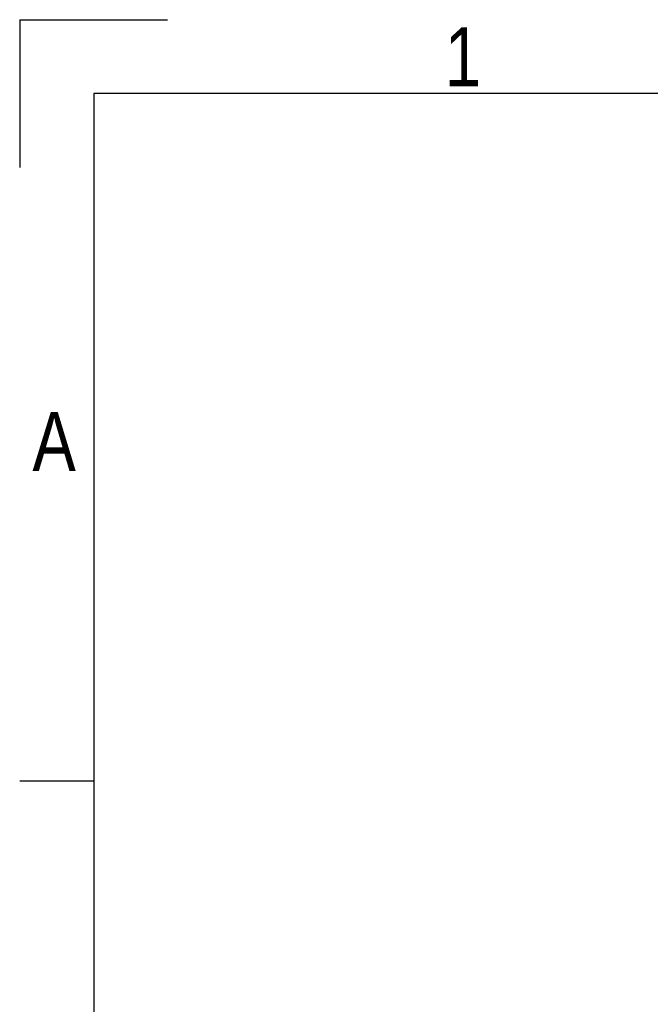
# Model space of a CAD drawing. Header units: millimetres. Extents: x 0 to 420, y 0 to 300.
# Tile 21 of 73: x 0 to 44, y 228 to 297. Entities that reach past the tile are written whole.
import ezdxf

# ---------------------------------------------------------------- set-up
doc = ezdxf.new("R2010")
doc.units = ezdxf.units.MM
doc.layers.add('CARTIGLIO', color=140, linetype='Continuous')
doc.styles.add('SLDTEXTSTYLE2', font='TXT', dxfattribs={"width": 0.821468})

msp = doc.modelspace()

# ---------------------------------------------------------------- linework, layer by layer
at = {"layer": 'CARTIGLIO', "linetype": 'Continuous'}
for p, q in [((0.0059, 296.9968), (0.0059, 286.6484)), ((0.0059, 296.9968), (10.3543, 296.9968)), ((414.8274, 291.8226), (5.1801, 291.8226)), ((5.1801, 291.8226), (5.1801, 5.171)), ((5.1801, 243.7024), (0.0059, 243.7024))]:
    msp.add_line(p, q, dxfattribs=at)

# ---------------------------------------------------------------- texts
at = {"layer": 'CARTIGLIO', "char_height": 4.1394, "attachment_point": 2, "style": 'SLDTEXTSTYLE2'}
for s, insert in [('1', (31.0075, 296.4629)), ('A', (2.4139, 269.5569))]:
    msp.add_mtext(s, dxfattribs=dict(at, insert=insert))

doc.saveas('drawing.dxf')
